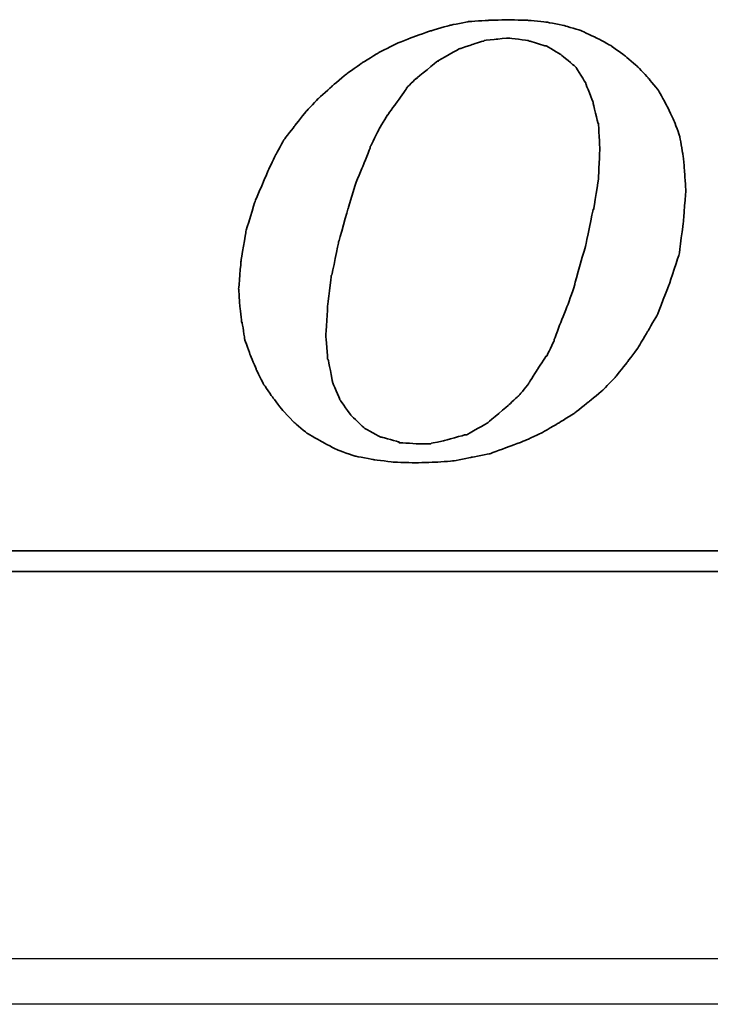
# Model space of a CAD drawing. Header units: millimetres. Extents: x -1108 to 3135, y -1596 to 860.
# Tile 133 of 256: x -812 to -804, y -938 to -927. Entities that reach past the tile are written whole.
import ezdxf

# ---------------------------------------------------------------- set-up
doc = ezdxf.new("R2010")
doc.units = ezdxf.units.MM
doc.layers.get('0').update_dxf_attribs({"linetype": 'CONTINUOUS'})
doc.layers.add('DIM', color=4, linetype='CONTINUOUS')
doc.layers.add('layer 1', color=7, linetype='CONTINUOUS')

# ---------------------------------------------------------------- blocks, each defined once
blk = doc.blocks.new('TBI MOTION logo(完整正式版)')
at = {"layer": 'layer 1', "color": 22, "lineweight": 35}
for points, knots in [([(-11.34375, -6.98375), (-11.34375, -6.98375), (-10.91375, -7.43875), (-10.91375, -7.43875), (-10.91375, -7.43875), (-10.91375, -7.43875), (-10.38625, -7.87125), (-10.38625, -7.87125), (-10.38625, -7.87125), (-10.38625, -7.87125), (-9.81125, -8.20375), (-9.81125, -8.20375), (-9.81125, -8.20375), (-9.81125, -8.20375), (-9.21125, -8.51875), (-9.21125, -8.51875), (-9.21125, -8.51875), (-9.21125, -8.51875), (-8.51625, -8.75875), (-8.51625, -8.75875), (-8.51625, -8.75875), (-8.51625, -8.75875), (-7.77125, -8.90375), (-7.77125, -8.90375), (-7.77125, -8.90375), (-7.77125, -8.90375), (-6.97875, -8.99875), (-6.97875, -8.99875), (-6.97875, -8.99875), (-6.97875, -8.99875), (-6.14125, -9.02375), (-6.14125, -9.02375), (-6.14125, -9.02375), (-6.14125, -9.02375), (-5.37125, -8.99875), (-5.37125, -8.99875), (-5.37125, -8.99875), (-5.37125, -8.99875), (-4.65375, -8.94875), (-4.65375, -8.94875), (-4.65375, -8.94875), (-4.65375, -8.94875), (-3.93375, -8.80625), (-3.93375, -8.80625), (-3.93375, -8.80625), (-3.93375, -8.80625), (-3.21375, -8.66375), (-3.21375, -8.66375), (-3.21375, -8.66375), (-3.21375, -8.66375), (-2.49375, -8.39875), (-2.49375, -8.39875), (-2.49375, -8.39875), (-2.49375, -8.39875), (-1.79875, -8.13375), (-1.79875, -8.13375), (-1.79875, -8.13375), (-1.79875, -8.13375), (-1.17375, -7.84375), (-1.17375, -7.84375), (-1.17375, -7.84375), (-1.17375, -7.84375), (-0.52375, -7.46375), (-0.52375, -7.46375), (-0.52375, -7.46375), (-0.52375, -7.46375), (0.10124, -7.07875), (0.10124, -7.07875), (0.10124, -7.07875), (0.10124, -7.07875), (0.67625, -6.62375), (0.67625, -6.62375), (0.67625, -6.62375), (0.67625, -6.62375), (1.24874, -6.14375), (1.24874, -6.14375), (1.24874, -6.14375), (1.24874, -6.14375), (1.72874, -5.64125), (1.72874, -5.64125), (1.72874, -5.64125), (1.72874, -5.64125), (2.18624, -5.06375), (2.18624, -5.06375), (2.18624, -5.06375), (2.18624, -5.06375), (2.61625, -4.48874), (2.61625, -4.48874), (2.61625, -4.48874), (2.61625, -4.48874), (3.00125, -3.83874), (3.00125, -3.83874), (3.00125, -3.83874), (3.00125, -3.83874), (3.36124, -3.21374), (3.36124, -3.21374), (3.36124, -3.21374), (3.36124, -3.21374), (3.84374, -1.99125), (3.84374, -1.99125), (3.84374, -1.99125), (3.84374, -1.99125), (4.22625, -0.81875), (4.22625, -0.81875), (4.22625, -0.81875), (4.22625, -0.81875), (4.39125, 0.45624), (4.39125, 0.45624), (4.39125, 0.45624), (4.39125, 0.45624), (4.48874, 1.70124), (4.48874, 1.70124), (4.48874, 1.70124), (4.48874, 1.70124), (4.43874, 2.44625), (4.43874, 2.44625), (4.43874, 2.44625), (4.43874, 2.44625), (4.36874, 3.14125), (4.36874, 3.14125), (4.36874, 3.14125), (4.36874, 3.14125), (4.25125, 3.81125), (4.25125, 3.81125), (4.25125, 3.81125), (4.25125, 3.81125), (4.03124, 4.41125), (4.03124, 4.41125), (4.03124, 4.41125), (4.03124, 4.41125), (3.74374, 5.01125), (3.74374, 5.01125), (3.74374, 5.01125), (3.74374, 5.01125), (3.43124, 5.58875), (3.43124, 5.58875), (3.43124, 5.58875), (3.43124, 5.58875), (3.02625, 6.09125), (3.02625, 6.09125), (3.02625, 6.09125), (3.02625, 6.09125), (2.59374, 6.54875), (2.59374, 6.54875), (2.59374, 6.54875), (2.59374, 6.54875), (2.09124, 6.98125), (2.09124, 6.98125), (2.09124, 6.98125), (2.09124, 6.98125), (1.56124, 7.36625), (1.56124, 7.36625), (1.56124, 7.36625), (1.56124, 7.36625), (0.98624, 7.67625), (0.98624, 7.67625), (0.98624, 7.67625), (0.98624, 7.67625), (0.38624, 7.96375), (0.38624, 7.96375), (0.38624, 7.96375), (0.38624, 7.96375), (-0.25875, 8.15625), (-0.25875, 8.15625), (-0.25875, 8.15625), (-0.25875, 8.15625), (-0.98125, 8.30125), (-0.98125, 8.30125), (-0.98125, 8.30125), (-0.98125, 8.30125), (-1.70124, 8.37125), (-1.70124, 8.37125), (-1.70124, 8.37125), (-1.70124, 8.37125), (-2.49375, 8.39624), (-2.49375, 8.39624), (-2.49375, 8.39624), (-2.49375, 8.39624), (-3.28625, 8.37125), (-3.28625, 8.37125), (-3.28625, 8.37125), (-3.28625, 8.37125), (-4.05125, 8.32125), (-4.05125, 8.32125), (-4.05125, 8.32125), (-4.05125, 8.32125), (-4.77375, 8.18125), (-4.77375, 8.18125), (-4.77375, 8.18125), (-4.77375, 8.18125), (-5.51625, 7.96375), (-5.51625, 7.96375), (-5.51625, 7.96375), (-5.51625, 7.96375), (-6.21125, 7.72625), (-6.21125, 7.72625), (-6.21125, 7.72625), (-6.21125, 7.72625), (-6.92875, 7.43625), (-6.92875, 7.43625), (-6.92875, 7.43625), (-6.92875, 7.43625), (-7.57875, 7.10125), (-7.57875, 7.10125), (-7.57875, 7.10125), (-7.57875, 7.10125), (-8.24875, 6.69125), (-8.24875, 6.69125), (-8.24875, 6.69125), (-8.24875, 6.69125), (-8.84875, 6.26125), (-8.84875, 6.26125), (-8.84875, 6.26125), (-8.84875, 6.26125), (-9.42625, 5.78125), (-9.42625, 5.78125), (-9.42625, 5.78125), (-9.42625, 5.78125), (-9.95375, 5.30125), (-9.95375, 5.30125), (-9.95375, 5.30125), (-9.95375, 5.30125), (-10.43375, 4.79624), (-10.43375, 4.79624), (-10.43375, 4.79624), (-10.43375, 4.79624), (-10.88875, 4.22125), (-10.88875, 4.22125), (-10.88875, 4.22125), (-10.88875, 4.22125), (-11.29875, 3.69375), (-11.29875, 3.69375), (-11.29875, 3.69375), (-11.29875, 3.69375), (-11.63375, 3.09125), (-11.63375, 3.09125), (-11.63375, 3.09125), (-11.63375, 3.09125), (-11.91875, 2.49625), (-11.91875, 2.49625), (-11.91875, 2.49625), (-11.91875, 2.49625), (-12.44875, 1.24625), (-12.44875, 1.24625), (-12.44875, 1.24625), (-12.44875, 1.24625), (-12.80875, 0.06874), (-12.80875, 0.06874), (-12.80875, 0.06874), (-12.80875, 0.06874), (-12.99875, -1.07875), (-12.99875, -1.07875), (-12.99875, -1.07875), (-12.99875, -1.07875), (-13.09375, -2.18375), (-13.09375, -2.18375), (-13.09375, -2.18375), (-13.09375, -2.18375), (-13.04875, -2.85375), (-13.04875, -2.85375), (-13.04875, -2.85375), (-13.04875, -2.85375), (-12.97375, -3.50375), (-12.97375, -3.50375), (-12.97375, -3.50375), (-12.97375, -3.50375), (-12.95375, -3.50375), (-12.95375, -3.50375), (-12.95375, -3.50375), (-12.95375, -3.50375), (-12.85375, -4.17375), (-12.85375, -4.17375), (-12.85375, -4.17375), (-12.85375, -4.17375), (-12.63875, -4.77624), (-12.63875, -4.77624), (-12.63875, -4.77624), (-12.63875, -4.77624), (-12.39875, -5.35125), (-12.39875, -5.35125), (-12.39875, -5.35125), (-12.39875, -5.35125), (-12.11375, -5.92875), (-12.11375, -5.92875), (-12.11375, -5.92875), (-12.11375, -5.92875), (-11.75375, -6.45375), (-11.75375, -6.45375), (-11.75375, -6.45375), (-11.75375, -6.45375), (-11.34375, -6.98375), (-11.34375, -6.98375)], [0, 0, 0, 0, 0.01369863, 0.01369863, 0.01369863, 0.01369864, 0.02739726, 0.02739726, 0.02739726, 0.02739727, 0.04109589, 0.04109589, 0.04109589, 0.0410959, 0.05479452, 0.05479452, 0.05479452, 0.05479453, 0.06849315, 0.06849315, 0.06849315, 0.06849316, 0.08219178, 0.08219178, 0.08219178, 0.08219179, 0.09589041, 0.09589041, 0.09589041, 0.09589042, 0.10958904, 0.10958904, 0.10958904, 0.10958905, 0.12328767, 0.12328767, 0.12328767, 0.12328768, 0.1369863, 0.1369863, 0.1369863, 0.13698631, 0.15068493, 0.15068493, 0.15068493, 0.15068494, 0.16438356, 0.16438356, 0.16438356, 0.16438357, 0.17808219, 0.17808219, 0.17808219, 0.1780822, 0.19178082, 0.19178082, 0.19178082, 0.19178083, 0.20547945, 0.20547945, 0.20547945, 0.20547946, 0.21917808, 0.21917808, 0.21917808, 0.21917809, 0.23287671, 0.23287671, 0.23287671, 0.23287672, 0.24657534, 0.24657534, 0.24657534, 0.24657535, 0.26027397, 0.26027397, 0.26027397, 0.26027398, 0.2739726, 0.2739726, 0.2739726, 0.27397261, 0.28767123, 0.28767123, 0.28767123, 0.28767124, 0.30136986, 0.30136986, 0.30136986, 0.30136987, 0.31506849, 0.31506849, 0.31506849, 0.3150685, 0.32876712, 0.32876712, 0.32876712, 0.32876713, 0.34246575, 0.34246575, 0.34246575, 0.34246576, 0.35616438, 0.35616438, 0.35616438, 0.35616439, 0.36986301, 0.36986301, 0.36986301, 0.36986302, 0.38356164, 0.38356164, 0.38356164, 0.38356165, 0.39726027, 0.39726027, 0.39726027, 0.39726028, 0.4109589, 0.4109589, 0.4109589, 0.41095891, 0.42465753, 0.42465753, 0.42465753, 0.42465754, 0.43835616, 0.43835616, 0.43835616, 0.43835617, 0.45205479, 0.45205479, 0.45205479, 0.4520548, 0.46575342, 0.46575342, 0.46575342, 0.46575343, 0.47945205, 0.47945205, 0.47945205, 0.47945206, 0.49315068, 0.49315068, 0.49315068, 0.49315069, 0.50684932, 0.50684932, 0.50684932, 0.50684933, 0.52054795, 0.52054795, 0.52054795, 0.52054796, 0.53424658, 0.53424658, 0.53424658, 0.53424659, 0.54794521, 0.54794521, 0.54794521, 0.54794522, 0.56164384, 0.56164384, 0.56164384, 0.56164385, 0.57534247, 0.57534247, 0.57534247, 0.57534248, 0.5890411, 0.5890411, 0.5890411, 0.58904111, 0.60273973, 0.60273973, 0.60273973, 0.60273974, 0.61643836, 0.61643836, 0.61643836, 0.61643837, 0.63013699, 0.63013699, 0.63013699, 0.630137, 0.64383562, 0.64383562, 0.64383562, 0.64383563, 0.65753425, 0.65753425, 0.65753425, 0.65753426, 0.67123288, 0.67123288, 0.67123288, 0.67123289, 0.68493151, 0.68493151, 0.68493151, 0.68493152, 0.69863014, 0.69863014, 0.69863014, 0.69863015, 0.71232877, 0.71232877, 0.71232877, 0.71232878, 0.7260274, 0.7260274, 0.7260274, 0.72602741, 0.73972603, 0.73972603, 0.73972603, 0.73972604, 0.75342466, 0.75342466, 0.75342466, 0.75342467, 0.76712329, 0.76712329, 0.76712329, 0.7671233, 0.78082192, 0.78082192, 0.78082192, 0.78082193, 0.79452055, 0.79452055, 0.79452055, 0.79452056, 0.80821918, 0.80821918, 0.80821918, 0.80821919, 0.82191781, 0.82191781, 0.82191781, 0.82191782, 0.83561644, 0.83561644, 0.83561644, 0.83561645, 0.84931507, 0.84931507, 0.84931507, 0.84931508, 0.8630137, 0.8630137, 0.8630137, 0.86301371, 0.87671233, 0.87671233, 0.87671233, 0.87671234, 0.89041096, 0.89041096, 0.89041096, 0.89041097, 0.90410959, 0.90410959, 0.90410959, 0.9041096, 0.91780822, 0.91780822, 0.91780822, 0.91780823, 0.93150685, 0.93150685, 0.93150685, 0.93150686, 0.94520548, 0.94520548, 0.94520548, 0.94520549, 0.95890411, 0.95890411, 0.95890411, 0.95890412, 0.97260274, 0.97260274, 0.97260274, 0.97260275, 0.98630137, 0.98630137, 0.98630137, 0.98630138, 1, 1, 1, 1]), ([(-8.77875, 1.03124), (-8.77875, 1.03124), (-8.51625, 1.89625), (-8.51625, 1.89625), (-8.51625, 1.89625), (-8.51625, 1.89625), (-8.20375, 2.66375), (-8.20375, 2.66375), (-8.20375, 2.66375), (-8.20375, 2.66375), (-7.91625, 3.38125), (-7.91625, 3.38125), (-7.91625, 3.38125), (-7.91625, 3.38125), (-7.91625, 3.40624), (-7.91625, 3.40624), (-7.91625, 3.40624), (-7.91625, 3.40624), (-7.57875, 4.07624), (-7.57875, 4.07624), (-7.57875, 4.07624), (-7.57875, 4.07624), (-7.24375, 4.65125), (-7.24375, 4.65125), (-7.24375, 4.65125), (-7.24375, 4.65125), (-7.21875, 4.65125), (-7.21875, 4.65125), (-7.21875, 4.65125), (-7.21875, 4.65125), (-7.21875, 4.67624), (-7.21875, 4.67624), (-7.21875, 4.67624), (-7.21875, 4.67624), (-6.83625, 5.20375), (-6.83625, 5.20375), (-6.83625, 5.20375), (-6.83625, 5.20375), (-6.49875, 5.68625), (-6.49875, 5.68625), (-6.49875, 5.68625), (-6.49875, 5.68625), (-6.49875, 5.70625), (-6.49875, 5.70625), (-6.49875, 5.70625), (-6.49875, 5.70625), (-6.11625, 6.09125), (-6.11625, 6.09125), (-6.11625, 6.09125), (-6.11625, 6.09125), (-6.09125, 6.09125), (-6.09125, 6.09125), (-6.09125, 6.09125), (-6.09125, 6.09125), (-5.27375, 6.76625), (-5.27375, 6.76625), (-5.27375, 6.76625), (-5.27375, 6.76625), (-5.24875, 6.76625), (-5.24875, 6.76625), (-5.24875, 6.76625), (-5.24875, 6.76625), (-5.24875, 6.78625), (-5.24875, 6.78625), (-5.24875, 6.78625), (-5.24875, 6.78625), (-4.38875, 7.26624), (-4.38875, 7.26624), (-4.38875, 7.26624), (-4.38875, 7.26624), (-4.36125, 7.26624), (-4.36125, 7.26624), (-4.36125, 7.26624), (-4.36125, 7.26624), (-3.93375, 7.41125), (-3.93375, 7.41125), (-3.93375, 7.41125), (-3.93375, 7.41125), (-3.47375, 7.55625), (-3.47375, 7.55625), (-3.47375, 7.55625), (-3.47375, 7.55625), (-3.45375, 7.55625), (-3.45375, 7.55625), (-3.45375, 7.55625), (-3.45375, 7.55625), (-3.42875, 7.58124), (-3.42875, 7.58124), (-3.42875, 7.58124), (-3.42875, 7.58124), (-2.97375, 7.62625), (-2.97375, 7.62625), (-2.97375, 7.62625), (-2.97375, 7.62625), (-2.49375, 7.67625), (-2.49375, 7.67625), (-2.49375, 7.67625), (-2.49375, 7.67625), (-2.46875, 7.67625), (-2.46875, 7.67625), (-2.46875, 7.67625), (-2.46875, 7.67625), (-1.70124, 7.58124), (-1.70124, 7.58124), (-1.70124, 7.58124), (-1.70124, 7.58124), (-1.67875, 7.55625), (-1.67875, 7.55625), (-1.67875, 7.55625), (-1.67875, 7.55625), (-1.65375, 7.55625), (-1.65375, 7.55625), (-1.65375, 7.55625), (-1.65375, 7.55625), (-1.03125, 7.36625), (-1.03125, 7.36625), (-1.03125, 7.36625), (-1.03125, 7.36625), (-1.00625, 7.36625), (-1.00625, 7.36625), (-1.00625, 7.36625), (-1.00625, 7.36625), (-0.43124, 7.02624), (-0.43124, 7.02624), (-0.43124, 7.02624), (-0.43124, 7.02624), (-0.40625, 7.00624), (-0.40625, 7.00624), (-0.40625, 7.00624), (-0.40625, 7.00624), (0.12124, 6.57124), (0.12124, 6.57124), (0.12124, 6.57124), (0.12124, 6.57124), (0.14624, 6.54875), (0.14624, 6.54875), (0.14624, 6.54875), (0.14624, 6.54875), (0.17124, 6.52375), (0.17124, 6.52375), (0.17124, 6.52375), (0.17124, 6.52375), (0.55625, 5.89875), (0.55625, 5.89875), (0.55625, 5.89875), (0.55625, 5.89875), (0.55625, 5.87625), (0.55625, 5.87625), (0.55625, 5.87625), (0.55625, 5.87625), (0.84124, 5.15625), (0.84124, 5.15625), (0.84124, 5.15625), (0.84124, 5.15625), (0.84124, 5.13125), (0.84124, 5.13125), (0.84124, 5.13125), (0.84124, 5.13125), (1.03624, 4.31875), (1.03624, 4.31875), (1.03624, 4.31875), (1.03624, 4.31875), (1.05624, 4.31875), (1.05624, 4.31875), (1.05624, 4.31875), (1.05624, 4.31875), (1.05624, 4.29125), (1.05624, 4.29125), (1.05624, 4.29125), (1.05624, 4.29125), (1.10625, 3.33125), (1.10625, 3.33125), (1.10625, 3.33125), (1.10625, 3.33125), (1.10625, 3.30875), (1.10625, 3.30875), (1.10625, 3.30875), (1.10625, 3.30875), (1.05624, 2.20624), (1.05624, 2.20624), (1.05624, 2.20624), (1.05624, 2.20624), (1.05624, 2.18124), (1.05624, 2.18124), (1.05624, 2.18124), (1.05624, 2.18124), (0.86624, 0.93624), (0.86624, 0.93624), (0.86624, 0.93624), (0.86624, 0.93624), (0.84124, 0.93624), (0.84124, 0.93624), (0.84124, 0.93624), (0.84124, 0.93624), (0.55625, -0.45874), (0.55625, -0.45874), (0.55625, -0.45874), (0.55625, -0.45874), (0.12124, -1.99125), (0.12124, -1.99125), (0.12124, -1.99125), (0.12124, -1.99125), (0.12124, -2.01874), (0.12124, -2.01874), (0.12124, -2.01874), (0.12124, -2.01874), (-0.13874, -2.78375), (-0.13874, -2.78375), (-0.13874, -2.78375), (-0.13874, -2.78375), (-0.43124, -3.50375), (-0.43124, -3.50375), (-0.43124, -3.50375), (-0.43124, -3.50375), (-0.69375, -4.19875), (-0.69375, -4.19875), (-0.69375, -4.19875), (-0.69375, -4.19875), (-0.69375, -4.22375), (-0.69375, -4.22375), (-0.69375, -4.22375), (-0.69375, -4.22375), (-0.98125, -4.82374), (-0.98125, -4.82374), (-0.98125, -4.82374), (-0.98125, -4.82374), (-1.00625, -4.82374), (-1.00625, -4.82374), (-1.00625, -4.82374), (-1.00625, -4.82374), (-1.33875, -5.35125), (-1.33875, -5.35125), (-1.33875, -5.35125), (-1.33875, -5.35125), (-1.67875, -5.87875), (-1.67875, -5.87875), (-1.67875, -5.87875), (-1.67875, -5.87875), (-1.67875, -5.90375), (-1.67875, -5.90375), (-1.67875, -5.90375), (-1.67875, -5.90375), (-2.05875, -6.35875), (-2.05875, -6.35875), (-2.05875, -6.35875), (-2.05875, -6.35875), (-2.08375, -6.38375), (-2.08375, -6.38375), (-2.08375, -6.38375), (-2.08375, -6.38375), (-2.46875, -6.74375), (-2.46875, -6.74375), (-2.46875, -6.74375), (-2.46875, -6.74375), (-3.25875, -7.41625), (-3.25875, -7.41625), (-3.25875, -7.41625), (-3.25875, -7.41625), (-3.28625, -7.43875), (-3.28625, -7.43875), (-3.28625, -7.43875), (-3.28625, -7.43875), (-4.12375, -7.91875), (-4.12375, -7.91875), (-4.12375, -7.91875), (-4.12375, -7.91875), (-4.14875, -7.91875), (-4.14875, -7.91875), (-4.14875, -7.91875), (-4.14875, -7.91875), (-4.17125, -7.91875), (-4.17125, -7.91875), (-4.17125, -7.91875), (-4.17125, -7.91875), (-5.03375, -8.15875), (-5.03375, -8.15875), (-5.03375, -8.15875), (-5.03375, -8.15875), (-5.51625, -8.25625), (-5.51625, -8.25625), (-5.51625, -8.25625), (-5.51625, -8.25625), (-5.54125, -8.27875), (-5.54125, -8.27875), (-5.54125, -8.27875), (-5.54125, -8.27875), (-5.56375, -8.27875), (-5.56375, -8.27875), (-5.56375, -8.27875), (-5.56375, -8.27875), (-5.99625, -8.27875), (-5.99625, -8.27875), (-5.99625, -8.27875), (-5.99625, -8.27875), (-6.76375, -8.23125), (-6.76375, -8.23125), (-6.76375, -8.23125), (-6.76375, -8.23125), (-6.78875, -8.23125), (-6.78875, -8.23125), (-6.78875, -8.23125), (-6.78875, -8.23125), (-6.78875, -8.20375), (-6.78875, -8.20375), (-6.78875, -8.20375), (-6.78875, -8.20375), (-7.45875, -8.01375), (-7.45875, -8.01375), (-7.45875, -8.01375), (-7.45875, -8.01375), (-7.48375, -8.01375), (-7.48375, -8.01375), (-7.48375, -8.01375), (-7.48375, -8.01375), (-7.50875, -8.01375), (-7.50875, -8.01375), (-7.50875, -8.01375), (-7.50875, -8.01375), (-8.13125, -7.67875), (-8.13125, -7.67875), (-8.13125, -7.67875), (-8.13125, -7.67875), (-8.15625, -7.65375), (-8.15625, -7.65375), (-8.15625, -7.65375), (-8.15625, -7.65375), (-8.65875, -7.17375), (-8.65875, -7.17375), (-8.65875, -7.17375), (-8.65875, -7.17375), (-8.68375, -7.14875), (-8.68375, -7.14875), (-8.68375, -7.14875), (-8.68375, -7.14875), (-9.08875, -6.57375), (-9.08875, -6.57375), (-9.08875, -6.57375), (-9.08875, -6.57375), (-9.11375, -6.54875), (-9.11375, -6.54875), (-9.11375, -6.54875), (-9.11375, -6.54875), (-9.11375, -6.52875), (-9.11375, -6.52875), (-9.11375, -6.52875), (-9.11375, -6.52875), (-9.40375, -5.85375), (-9.40375, -5.85375), (-9.40375, -5.85375), (-9.40375, -5.85375), (-9.40375, -5.82875), (-9.40375, -5.82875), (-9.40375, -5.82875), (-9.40375, -5.82875), (-9.56875, -4.96875), (-9.56875, -4.96875), (-9.56875, -4.96875), (-9.56875, -4.96875), (-9.59375, -4.94375), (-9.59375, -4.94375), (-9.59375, -4.94375), (-9.59375, -4.94375), (-9.66375, -4.03375), (-9.66375, -4.03375), (-9.66375, -4.03375), (-9.66375, -4.03375), (-9.66375, -4.00875), (-9.66375, -4.00875), (-9.66375, -4.00875), (-9.66375, -4.00875), (-9.59375, -2.85375), (-9.59375, -2.85375), (-9.59375, -2.85375), (-9.59375, -2.85375), (-9.45125, -1.65875), (-9.45125, -1.65875), (-9.45125, -1.65875), (-9.45125, -1.65875), (-9.42625, -1.63375), (-9.42625, -1.63375), (-9.42625, -1.63375), (-9.42625, -1.63375), (-9.16125, -0.33875), (-9.16125, -0.33875), (-9.16125, -0.33875), (-9.16125, -0.33875), (-8.77875, 1.00624), (-8.77875, 1.00624), (-8.77875, 1.00624), (-8.77875, 1.00624), (-8.77875, 1.03124), (-8.77875, 1.03124)], [0, 0, 0, 0, 0.01020408, 0.01020408, 0.01020408, 0.01020409, 0.02040816, 0.02040816, 0.02040816, 0.02040817, 0.03061224, 0.03061224, 0.03061224, 0.03061225, 0.04081633, 0.04081633, 0.04081633, 0.04081634, 0.05102041, 0.05102041, 0.05102041, 0.05102042, 0.06122449, 0.06122449, 0.06122449, 0.0612245, 0.07142857, 0.07142857, 0.07142857, 0.07142858, 0.08163265, 0.08163265, 0.08163265, 0.08163266, 0.09183673, 0.09183673, 0.09183673, 0.09183674, 0.10204082, 0.10204082, 0.10204082, 0.10204083, 0.1122449, 0.1122449, 0.1122449, 0.11224491, 0.12244898, 0.12244898, 0.12244898, 0.12244899, 0.13265306, 0.13265306, 0.13265306, 0.13265307, 0.14285714, 0.14285714, 0.14285714, 0.14285715, 0.15306122, 0.15306122, 0.15306122, 0.15306123, 0.16326531, 0.16326531, 0.16326531, 0.16326532, 0.17346939, 0.17346939, 0.17346939, 0.1734694, 0.18367347, 0.18367347, 0.18367347, 0.18367348, 0.19387755, 0.19387755, 0.19387755, 0.19387756, 0.20408163, 0.20408163, 0.20408163, 0.20408164, 0.21428571, 0.21428571, 0.21428571, 0.21428572, 0.2244898, 0.2244898, 0.2244898, 0.22448981, 0.23469388, 0.23469388, 0.23469388, 0.23469389, 0.24489796, 0.24489796, 0.24489796, 0.24489797, 0.25510204, 0.25510204, 0.25510204, 0.25510205, 0.26530612, 0.26530612, 0.26530612, 0.26530613, 0.2755102, 0.2755102, 0.2755102, 0.27551021, 0.28571429, 0.28571429, 0.28571429, 0.2857143, 0.29591837, 0.29591837, 0.29591837, 0.29591838, 0.30612245, 0.30612245, 0.30612245, 0.30612246, 0.31632653, 0.31632653, 0.31632653, 0.31632654, 0.32653061, 0.32653061, 0.32653061, 0.32653062, 0.33673469, 0.33673469, 0.33673469, 0.3367347, 0.34693878, 0.34693878, 0.34693878, 0.34693879, 0.35714286, 0.35714286, 0.35714286, 0.35714287, 0.36734694, 0.36734694, 0.36734694, 0.36734695, 0.37755102, 0.37755102, 0.37755102, 0.37755103, 0.3877551, 0.3877551, 0.3877551, 0.38775511, 0.39795918, 0.39795918, 0.39795918, 0.39795919, 0.40816327, 0.40816327, 0.40816327, 0.40816328, 0.41836735, 0.41836735, 0.41836735, 0.41836736, 0.42857143, 0.42857143, 0.42857143, 0.42857144, 0.43877551, 0.43877551, 0.43877551, 0.43877552, 0.44897959, 0.44897959, 0.44897959, 0.4489796, 0.45918367, 0.45918367, 0.45918367, 0.45918368, 0.46938776, 0.46938776, 0.46938776, 0.46938777, 0.47959184, 0.47959184, 0.47959184, 0.47959185, 0.48979592, 0.48979592, 0.48979592, 0.48979593, 0.5, 0.5, 0.5, 0.50000001, 0.51020408, 0.51020408, 0.51020408, 0.51020409, 0.52040816, 0.52040816, 0.52040816, 0.52040817, 0.53061224, 0.53061224, 0.53061224, 0.53061225, 0.54081633, 0.54081633, 0.54081633, 0.54081634, 0.55102041, 0.55102041, 0.55102041, 0.55102042, 0.56122449, 0.56122449, 0.56122449, 0.5612245, 0.57142857, 0.57142857, 0.57142857, 0.57142858, 0.58163265, 0.58163265, 0.58163265, 0.58163266, 0.59183673, 0.59183673, 0.59183673, 0.59183674, 0.60204082, 0.60204082, 0.60204082, 0.60204083, 0.6122449, 0.6122449, 0.6122449, 0.61224491, 0.62244898, 0.62244898, 0.62244898, 0.62244899, 0.63265306, 0.63265306, 0.63265306, 0.63265307, 0.64285714, 0.64285714, 0.64285714, 0.64285715, 0.65306122, 0.65306122, 0.65306122, 0.65306123, 0.66326531, 0.66326531, 0.66326531, 0.66326532, 0.67346939, 0.67346939, 0.67346939, 0.6734694, 0.68367347, 0.68367347, 0.68367347, 0.68367348, 0.69387755, 0.69387755, 0.69387755, 0.69387756, 0.70408163, 0.70408163, 0.70408163, 0.70408164, 0.71428571, 0.71428571, 0.71428571, 0.71428572, 0.7244898, 0.7244898, 0.7244898, 0.72448981, 0.73469388, 0.73469388, 0.73469388, 0.73469389, 0.74489796, 0.74489796, 0.74489796, 0.74489797, 0.75510204, 0.75510204, 0.75510204, 0.75510205, 0.76530612, 0.76530612, 0.76530612, 0.76530613, 0.7755102, 0.7755102, 0.7755102, 0.77551021, 0.78571429, 0.78571429, 0.78571429, 0.7857143, 0.79591837, 0.79591837, 0.79591837, 0.79591838, 0.80612245, 0.80612245, 0.80612245, 0.80612246, 0.81632653, 0.81632653, 0.81632653, 0.81632654, 0.82653061, 0.82653061, 0.82653061, 0.82653062, 0.83673469, 0.83673469, 0.83673469, 0.8367347, 0.84693878, 0.84693878, 0.84693878, 0.84693879, 0.85714286, 0.85714286, 0.85714286, 0.85714287, 0.86734694, 0.86734694, 0.86734694, 0.86734695, 0.87755102, 0.87755102, 0.87755102, 0.87755103, 0.8877551, 0.8877551, 0.8877551, 0.88775511, 0.89795918, 0.89795918, 0.89795918, 0.89795919, 0.90816327, 0.90816327, 0.90816327, 0.90816328, 0.91836735, 0.91836735, 0.91836735, 0.91836736, 0.92857143, 0.92857143, 0.92857143, 0.92857144, 0.93877551, 0.93877551, 0.93877551, 0.93877552, 0.94897959, 0.94897959, 0.94897959, 0.9489796, 0.95918367, 0.95918367, 0.95918367, 0.95918368, 0.96938776, 0.96938776, 0.96938776, 0.96938777, 0.97959184, 0.97959184, 0.97959184, 0.97959185, 0.98979592, 0.98979592, 0.98979592, 0.98979593, 1, 1, 1, 1]), ([(75.90875, -9.47875), (75.90875, -9.47875), (75.90875, -12.28625), (75.90875, -12.28625), (75.90875, -12.28625), (75.90875, -12.28625), (75.90875, -12.47875), (75.90875, -12.47875), (75.90875, -12.47875), (75.90875, -12.47875), (75.71625, -12.47875), (75.71625, -12.47875), (75.71625, -12.47875), (75.71625, -12.47875), (-88.32875, -12.47875), (-88.32875, -12.47875), (-88.32875, -12.47875), (-88.32875, -12.47875), (-88.32875, -13.29375), (-88.32875, -13.29375), (-88.32875, -13.29375), (-88.32875, -13.29375), (82.89125, -13.29375), (82.89125, -13.29375), (82.89125, -13.29375), (82.89125, -13.29375), (75.90875, -9.47875), (75.90875, -9.47875)], [0, 0, 0, 0, 0.14285714, 0.14285714, 0.14285714, 0.14285715, 0.28571429, 0.28571429, 0.28571429, 0.2857143, 0.42857143, 0.42857143, 0.42857143, 0.42857144, 0.57142857, 0.57142857, 0.57142857, 0.57142858, 0.71428571, 0.71428571, 0.71428571, 0.71428572, 0.85714286, 0.85714286, 0.85714286, 0.85714287, 1, 1, 1, 1])]:
    blk.add_open_spline(points, degree=3, knots=knots, dxfattribs=at)

msp = doc.modelspace()

# ---------------------------------------------------------------- linework, layer by layer
at = {"linetype": 'Continuous'}
msp.add_line((-611.196, -937.474), (-869.684, -937.474), dxfattribs=at)
msp.add_open_spline([(-611.317, -937.974), (-869.684, -937.974)], degree=1, dxfattribs=at)

# ---------------------------------------------------------------- block references
at = {"layer": 'DIM', "color": 7, "xscale": 0.2802190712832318, "yscale": 0.2802190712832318, "zscale": 0.2802190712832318}
msp.add_blockref('TBI MOTION logo(完整正式版)', (-805.544, -929.481), dxfattribs=at)

doc.saveas('drawing.dxf')
